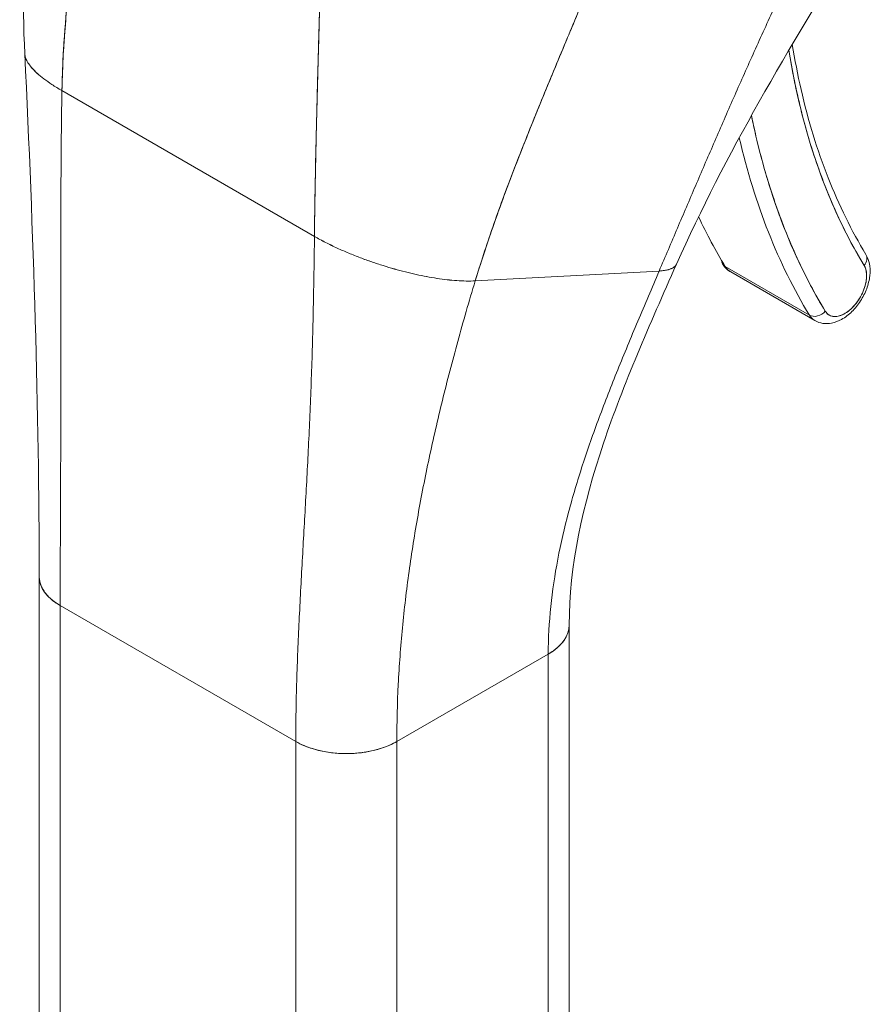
# Model space of a CAD drawing. Header units: inches. Extents: x 15 to 357, y 5 to 227.
# Tile 91 of 107: x 341.26 to 342.29, y 118 to 119.2. Entities that reach past the tile are written whole.
import ezdxf

# ---------------------------------------------------------------- set-up
doc = ezdxf.new("R2010")
doc.units = ezdxf.units.IN
doc.header["$LTSCALE"] = 22
doc.header["$MEASUREMENT"] = 0
doc.layers.add('Visible (ANSI)', color=7, linetype='Continuous', lineweight=5)

msp = doc.modelspace()

# ---------------------------------------------------------------- linework, layer by layer
at = {"layer": 'Visible (ANSI)'}
for p, q in [((341.3101, 119.1093), (341.6163, 118.9325)), ((341.6163, 118.9325), (341.3101, 119.1093)), ((342.2693, 118.921), (342.2693, 118.921)), ((341.8113, 118.8785), (342.0344, 118.8905)), ((342.0344, 118.8905), (341.8113, 118.8785)), ((342.2166, 118.837), (342.1146, 118.8959)), ((342.1146, 118.8959), (342.2166, 118.837)), ((342.1212, 118.8893), (342.2233, 118.8304)), ((341.2825, 117.9656), (341.2825, 118.5201)), ((341.3079, 118.001), (341.3079, 118.4848)), ((341.3079, 118.4848), (341.3079, 117.9303)), ((341.3079, 118.4848), (341.5937, 118.3198)), ((341.3079, 116.7516), (341.3079, 118.4848)), ((341.5937, 118.3198), (341.3079, 118.4848)), ((341.9253, 117.9067), (341.9253, 118.4609)), ((341.7162, 118.3198), (341.8999, 118.4258)), ((341.8999, 118.4258), (341.7162, 118.3198)), ((341.8999, 118.4258), (341.8999, 116.6927)), ((341.8999, 118.4258), (341.8999, 118.4258)), ((341.8999, 117.8713), (341.8999, 118.4258)), ((341.5937, 118.3198), (341.5937, 118.3198)), ((341.5937, 117.7653), (341.5937, 118.3198)), ((341.6141, 118.311), (341.6141, 118.311)), ((341.7162, 118.3198), (341.7162, 117.7653)), ((341.7162, 118.3198), (341.7162, 118.3198)), ((341.6345, 118.3065), (341.6345, 118.3065))]:
    msp.add_line(p, q, dxfattribs=at)
for centre, major_axis, ratio, start_param, end_param in [((343.1072, 119.8677), (-0.6568, -1.1377), 0.57735, 5.667162, 5.977114), ((343.1072, 119.8677), (-0.6944, -1.2027), 0.57735, 5.70543, 5.977114), ((343.097, 119.8736), (-0.7016, -1.2152), 0.57735, 5.730285, 5.977114), ((343.097, 119.8736), (-0.7016, -1.2152), 0.57735, 5.730285, 5.977114), ((342.9949, 119.9325), (-0.7016, -1.2152), 0.57735, 5.900672, 5.977114), ((342.1472, 118.9343), (0.026, 0.045), 0.57735, 5.360031, 5.360096), ((342.1472, 118.9343), (-0.026, -0.045), 0.57735, 2.218438, 2.218503), ((342.2728, 118.9031), (0.0123, 0.0075), 0.77855, 5.115206, 6.283185), ((342.2728, 118.9031), (0.0123, 0.0075), 0.77855, 5.115211, 6.283185), ((342.1236, 118.9066), (-0.0123, -0.0075), 0.77855, 5.868833, 6.686008), ((342.2595, 118.8695), (-0.0188, -0.0325), 0.57735, 5.977114, 9.118706), ((342.1472, 118.9343), (-0.026, -0.045), 0.57735, 5.977114, 6.283185), ((342.1472, 118.9343), (-0.026, -0.045), 0.57735, 5.977114, 6.283185), ((342.2492, 118.8754), (-0.026, -0.045), 0.57735, 2.205294, 2.20538), ((342.2492, 118.8754), (0.026, 0.045), 0.57735, 5.346886, 5.346973), ((342.2257, 118.8476), (-0.0123, -0.0075), 0.77855, 0.402822, 1.973619), ((342.2257, 118.8476), (0.0123, 0.0075), 0.77855, 3.544415, 5.115216), ((342.2492, 118.8754), (-0.026, -0.045), 0.57735, 5.977114, 6.283185), ((342.2492, 118.8754), (-0.026, -0.045), 0.57735, 5.977114, 6.283185), ((342.2492, 118.8754), (-0.026, -0.045), 0.57735, 0.936213, 0.936282), ((342.2492, 118.8754), (0.026, 0.045), 0.57735, 4.077806, 4.077875), ((341.3691, 118.5201), (-0.0866, 0), 0.57735, 6.283122, 7.068567), ((341.8387, 118.4612), (0.0866, 0), 0.57735, 5.497805, 6.283337), ((341.6549, 118.3551), (0.0866, 0), 0.57735, 3.927007, 5.497778)]:
    msp.add_ellipse(centre, major_axis=major_axis, ratio=ratio, start_param=start_param, end_param=end_param, dxfattribs=at)
for points in [[(341.265, 119.1538), (341.2588, 119.2812), (341.2673, 119.4128), (341.2705, 119.5442)], [(342.2717, 119.2908), (342.192, 119.1613), (342.1145, 119.0318), (342.0554, 118.8987)], [(341.2825, 118.5201), (341.2825, 118.7197), (341.2755, 118.9364), (341.265, 119.1538)], [(341.6163, 118.9325), (341.6207, 118.9299), (341.6298, 118.925), (341.6438, 118.9182), (341.6579, 118.9121), (341.672, 118.9065), (341.686, 118.9014), (341.6997, 118.8969), (341.7133, 118.8929), (341.7266, 118.8893), (341.7397, 118.8862), (341.7525, 118.8836), (341.765, 118.8815), (341.7772, 118.8798), (341.789, 118.8787), (341.8005, 118.8782), (341.8078, 118.8783), (341.8113, 118.8785)]]:
    msp.add_open_spline(points, degree=3, dxfattribs=at)
for points, knots in [([(341.3101, 119.1093), (341.3105, 119.1321), (341.3116, 119.1559), (341.3135, 119.1804), (341.3153, 119.205), (341.3177, 119.2303), (341.3207, 119.2562), (341.3236, 119.2821), (341.3271, 119.3087), (341.3308, 119.3356), (341.3346, 119.3624), (341.3387, 119.3896), (341.3429, 119.4171)], [0, 0, 0, 0, 0.250198, 0.250198, 0.250198, 0.500396, 0.500396, 0.500396, 0.750593, 0.750593, 0.750593, 1, 1, 1, 1]), ([(341.3429, 119.4171), (341.34, 119.3984), (341.3372, 119.3797), (341.3345, 119.3612), (341.3312, 119.3387), (341.3281, 119.3164), (341.3253, 119.2945), (341.3225, 119.2726), (341.32, 119.251), (341.3178, 119.2298), (341.3157, 119.2087), (341.3139, 119.188), (341.3126, 119.1679), (341.3113, 119.1478), (341.3104, 119.1282), (341.3101, 119.1093)], [0, 0, 0, 0, 0.170255, 0.170255, 0.170255, 0.377691, 0.377691, 0.377691, 0.585128, 0.585128, 0.585128, 0.792564, 0.792564, 0.792564, 1, 1, 1, 1]), ([(342.0344, 118.8905), (342.0419, 118.908), (342.0492, 118.9252), (342.0565, 118.9424), (342.0638, 118.9595), (342.0711, 118.9765), (342.0784, 118.9936), (342.0857, 119.0107), (342.093, 119.0277), (342.1005, 119.0449), (342.1079, 119.0621), (342.1154, 119.0794), (342.1231, 119.0969), (342.1308, 119.1144), (342.1387, 119.1321), (342.1467, 119.15), (342.1548, 119.1679), (342.163, 119.186), (342.1715, 119.2044), (342.1801, 119.2227), (342.1888, 119.2413), (342.1979, 119.2602), (342.2069, 119.279), (342.2162, 119.2981), (342.2258, 119.3173)], [0, 0, 0, 0, 0.125006, 0.125006, 0.125006, 0.250011, 0.250011, 0.250011, 0.375017, 0.375017, 0.375017, 0.500022, 0.500022, 0.500022, 0.625028, 0.625028, 0.625028, 0.750033, 0.750033, 0.750033, 0.875039, 0.875039, 0.875039, 1, 1, 1, 1]), ([(342.2258, 119.3173), (342.2162, 119.2981), (342.2069, 119.279), (342.1979, 119.2601), (342.1888, 119.2413), (342.18, 119.2227), (342.1715, 119.2044), (342.163, 119.186), (342.1548, 119.1679), (342.1467, 119.15), (342.1387, 119.1321), (342.1308, 119.1144), (342.1231, 119.0969), (342.1154, 119.0794), (342.1079, 119.0621), (342.1005, 119.0449), (342.093, 119.0277), (342.0857, 119.0107), (342.0784, 118.9936), (342.0711, 118.9765), (342.0638, 118.9595), (342.0565, 118.9424), (342.0492, 118.9252), (342.0419, 118.908), (342.0344, 118.8905)], [0, 0, 0, 0, 0.124999, 0.124999, 0.124999, 0.25, 0.25, 0.25, 0.375, 0.375, 0.375, 0.5, 0.5, 0.5, 0.625, 0.625, 0.625, 0.75, 0.75, 0.75, 0.875, 0.875, 0.875, 1, 1, 1, 1]), ([(341.8113, 118.8785), (341.8177, 118.8996), (341.8248, 118.9213), (341.8325, 118.9434), (341.8402, 118.9655), (341.8485, 118.9881), (341.8573, 119.011), (341.8661, 119.0338), (341.8753, 119.057), (341.8847, 119.0803), (341.8942, 119.1036), (341.9039, 119.1271), (341.9137, 119.1506), (341.9235, 119.1742), (341.9334, 119.1978), (341.9432, 119.2214), (341.953, 119.2451), (341.9627, 119.2687), (341.9721, 119.2924), (341.9723, 119.2928), (341.9725, 119.2932), (341.9726, 119.2936)], [0, 0, 0, 0, 0.166185, 0.166185, 0.166185, 0.332369, 0.332369, 0.332369, 0.498554, 0.498554, 0.498554, 0.664739, 0.664739, 0.664739, 0.830923, 0.830923, 0.830923, 0.997108, 0.997108, 0.997108, 1, 1, 1, 1]), ([(341.9726, 119.2936), (341.9656, 119.2758), (341.9583, 119.258), (341.951, 119.2402), (341.9437, 119.2224), (341.9363, 119.2047), (341.9289, 119.1869), (341.9215, 119.1691), (341.9141, 119.1514), (341.9067, 119.1337), (341.8994, 119.1161), (341.8921, 119.0984), (341.885, 119.0809), (341.8779, 119.0634), (341.8709, 119.0459), (341.8641, 119.0286), (341.8574, 119.0113), (341.8509, 118.9942), (341.8446, 118.9772), (341.8384, 118.9603), (341.8324, 118.9435), (341.8269, 118.927), (341.8213, 118.9106), (341.8161, 118.8944), (341.8113, 118.8785)], [0, 0, 0, 0, 0.125, 0.125, 0.125, 0.25, 0.25, 0.25, 0.375, 0.375, 0.375, 0.5, 0.5, 0.5, 0.625, 0.625, 0.625, 0.75, 0.75, 0.75, 0.875, 0.875, 0.875, 1, 1, 1, 1]), ([(341.6163, 118.9325), (341.6165, 118.9515), (341.6168, 118.9714), (341.6171, 118.9921), (341.6175, 119.0127), (341.618, 119.0342), (341.6185, 119.0563), (341.619, 119.0783), (341.6196, 119.101), (341.6202, 119.1242), (341.6209, 119.1474), (341.6215, 119.1711), (341.6222, 119.1952), (341.6227, 119.2149), (341.6232, 119.2349), (341.6236, 119.255)], [0, 0, 0, 0, 0.207436, 0.207436, 0.207436, 0.414872, 0.414872, 0.414872, 0.622309, 0.622309, 0.622309, 0.829745, 0.829745, 0.829745, 1, 1, 1, 1]), ([(341.6236, 119.255), (341.623, 119.2255), (341.6222, 119.1964), (341.6214, 119.1678), (341.6206, 119.1392), (341.6199, 119.1111), (341.6192, 119.0839), (341.6185, 119.0566), (341.6179, 119.0303), (341.6174, 119.0049), (341.6169, 118.9796), (341.6165, 118.9554), (341.6163, 118.9325)], [0, 0, 0, 0, 0.249407, 0.249407, 0.249407, 0.499604, 0.499604, 0.499604, 0.749802, 0.749802, 0.749802, 1, 1, 1, 1]), ([(342.1958, 119.1654), (342.1989, 119.1468), (342.2024, 119.1285), (342.2108, 119.0918), (342.2157, 119.0734), (342.2267, 119.0377), (342.2327, 119.0204), (342.2458, 118.987), (342.253, 118.9709), (342.2683, 118.9398), (342.2764, 118.9249), (342.2851, 118.9106)], [0.1704738, 0.1704738, 0.1704738, 0.1704738, 0.229402, 0.229402, 0.2918832, 0.2918832, 0.3543643, 0.3543643, 0.4168455, 0.4168455, 0.4793266, 0.4793266, 0.4793266, 0.4793266]), ([(341.265, 119.1538), (341.265, 119.1531), (341.2653, 119.1509), (341.2665, 119.147), (341.2695, 119.1419), (341.2739, 119.1363), (341.2799, 119.1303), (341.2878, 119.1238), (341.2976, 119.1168), (341.3056, 119.1118), (341.3101, 119.1093)], [0.4998157, 0.4998157, 0.4998157, 0.4998157, 0.5333333, 0.6, 0.6666667, 0.7333333, 0.8, 0.8666667, 0.9333333, 1, 1, 1, 1]), ([(341.3101, 119.1093), (341.3056, 119.1118), (341.3016, 119.1143), (341.2979, 119.1167), (341.2943, 119.1191), (341.291, 119.1215), (341.2881, 119.1237), (341.2851, 119.126), (341.2825, 119.1281), (341.2802, 119.1302), (341.2779, 119.1323), (341.2759, 119.1343), (341.2741, 119.1363), (341.2724, 119.1382), (341.2709, 119.14), (341.2697, 119.1418), (341.2685, 119.1436), (341.2675, 119.1453), (341.2668, 119.1469), (341.266, 119.1486), (341.2655, 119.1501), (341.2652, 119.1516), (341.2651, 119.1524), (341.265, 119.1531), (341.265, 119.1538)], [0, 0, 0, 0, 0.0666667, 0.0666667, 0.0666667, 0.1333333, 0.1333333, 0.1333333, 0.2, 0.2, 0.2, 0.2666667, 0.2666667, 0.2666667, 0.3333333, 0.3333333, 0.3333333, 0.4, 0.4, 0.4, 0.4666667, 0.4666667, 0.4666667, 0.5001843, 0.5001843, 0.5001843, 0.5001843]), ([(342.1916, 119.1583), (342.1956, 119.1339), (342.2004, 119.1102), (342.2061, 119.0873), (342.2119, 119.0636), (342.2187, 119.0407), (342.2264, 119.0186), (342.2341, 118.9965), (342.2427, 118.9753), (342.2521, 118.9551), (342.2615, 118.9348), (342.2718, 118.9156), (342.283, 118.8972)], [0.0078475, 0.0078475, 0.0078475, 0.0078475, 0.25, 0.25, 0.25, 0.5, 0.5, 0.5, 0.75, 0.75, 0.75, 1, 1, 1, 1]), ([(341.3079, 118.4848), (341.3079, 118.5094), (341.308, 118.5341), (341.3081, 118.5587), (341.3082, 118.5834), (341.3083, 118.6082), (341.3084, 118.633), (341.3085, 118.6578), (341.3086, 118.6827), (341.3087, 118.7078), (341.3088, 118.7328), (341.3088, 118.758), (341.3089, 118.7834), (341.3089, 118.8089), (341.3088, 118.8345), (341.3088, 118.8606), (341.3088, 118.8866), (341.3088, 118.913), (341.3088, 118.94), (341.3088, 118.9669), (341.3088, 118.9944), (341.309, 119.0225), (341.3092, 119.0507), (341.3095, 119.0795), (341.3101, 119.1093)], [0, 0, 0, 0, 0.125, 0.125, 0.125, 0.25, 0.25, 0.25, 0.375, 0.375, 0.375, 0.5, 0.5, 0.5, 0.625, 0.625, 0.625, 0.75, 0.75, 0.75, 0.875, 0.875, 0.875, 1, 1, 1, 1]), ([(341.3101, 119.1093), (341.3095, 119.0795), (341.3092, 119.0507), (341.309, 119.0225), (341.3088, 118.9944), (341.3088, 118.9669), (341.3088, 118.94), (341.3088, 118.913), (341.3088, 118.8866), (341.3088, 118.8606), (341.3088, 118.8345), (341.3089, 118.8089), (341.3089, 118.7834), (341.3088, 118.758), (341.3088, 118.7328), (341.3087, 118.7078), (341.3086, 118.6827), (341.3085, 118.6578), (341.3084, 118.633), (341.3083, 118.6082), (341.3082, 118.5834), (341.3081, 118.5587), (341.308, 118.5341), (341.3079, 118.5094), (341.3079, 118.4848)], [0, 0, 0, 0, 0.125, 0.125, 0.125, 0.25, 0.25, 0.25, 0.375, 0.375, 0.375, 0.5, 0.5, 0.5, 0.625, 0.625, 0.625, 0.75, 0.75, 0.75, 0.875, 0.875, 0.875, 1, 1, 1, 1]), ([(342.2359, 118.8417), (342.2235, 118.8621), (342.2121, 118.8836), (342.2018, 118.9061), (342.1914, 118.9287), (342.182, 118.9524), (342.1737, 118.9771), (342.1653, 119.0018), (342.158, 119.0275), (342.1518, 119.054), (342.1499, 119.0623), (342.1481, 119.0707), (342.1463, 119.0792)], [0, 0, 0, 0, 0.1666667, 0.1666667, 0.1666667, 0.3333333, 0.3333333, 0.3333333, 0.5, 0.5, 0.5, 0.5520224, 0.5520224, 0.5520224, 0.5520224]), ([(341.5937, 118.3198), (341.5937, 118.3444), (341.5941, 118.3688), (341.5948, 118.3932), (341.5955, 118.4175), (341.5966, 118.4418), (341.5977, 118.466), (341.5989, 118.4902), (341.6002, 118.5144), (341.6015, 118.5387), (341.6029, 118.563), (341.6043, 118.5874), (341.6056, 118.6121), (341.607, 118.6367), (341.6083, 118.6617), (341.6095, 118.687), (341.6107, 118.7123), (341.6117, 118.7381), (341.6127, 118.7645), (341.6136, 118.7909), (341.6143, 118.818), (341.6149, 118.8459), (341.6155, 118.8738), (341.616, 118.9026), (341.6163, 118.9325)], [0, 0, 0, 0, 0.125, 0.125, 0.125, 0.25, 0.25, 0.25, 0.375, 0.375, 0.375, 0.5, 0.5, 0.5, 0.625, 0.625, 0.625, 0.75, 0.75, 0.75, 0.875, 0.875, 0.875, 1, 1, 1, 1]), ([(341.6163, 118.9325), (341.616, 118.9026), (341.6155, 118.8738), (341.6149, 118.8459), (341.6143, 118.818), (341.6136, 118.7909), (341.6127, 118.7645), (341.6117, 118.7381), (341.6107, 118.7123), (341.6095, 118.687), (341.6083, 118.6617), (341.607, 118.6367), (341.6056, 118.6121), (341.6043, 118.5874), (341.6029, 118.563), (341.6015, 118.5387), (341.6002, 118.5144), (341.5989, 118.4902), (341.5977, 118.466), (341.5966, 118.4418), (341.5955, 118.4175), (341.5948, 118.3932), (341.5941, 118.3688), (341.5937, 118.3444), (341.5937, 118.3198)], [0, 0, 0, 0, 0.125, 0.125, 0.125, 0.25, 0.25, 0.25, 0.375, 0.375, 0.375, 0.5, 0.5, 0.5, 0.625, 0.625, 0.625, 0.75, 0.75, 0.75, 0.875, 0.875, 0.875, 1, 1, 1, 1]), ([(341.8113, 118.8785), (341.8078, 118.8783), (341.8041, 118.8783), (341.8004, 118.8783), (341.7967, 118.8784), (341.7928, 118.8786), (341.789, 118.8788), (341.7851, 118.8791), (341.7811, 118.8795), (341.7771, 118.8799), (341.7731, 118.8804), (341.769, 118.8809), (341.7649, 118.8816), (341.7608, 118.8822), (341.7566, 118.8829), (341.7524, 118.8837), (341.7482, 118.8845), (341.7439, 118.8854), (341.7396, 118.8863), (341.7353, 118.8873), (341.731, 118.8883), (341.7266, 118.8894), (341.7222, 118.8905), (341.7178, 118.8917), (341.7133, 118.8929), (341.7088, 118.8942), (341.7043, 118.8956), (341.6997, 118.897), (341.6951, 118.8984), (341.6906, 118.8999), (341.6859, 118.9015), (341.6813, 118.9031), (341.6766, 118.9048), (341.672, 118.9066), (341.6673, 118.9083), (341.6626, 118.9102), (341.6579, 118.9122), (341.6532, 118.9141), (341.6485, 118.9162), (341.6438, 118.9183), (341.6391, 118.9205), (341.6345, 118.9228), (341.6299, 118.9251), (341.6253, 118.9275), (341.6207, 118.9299), (341.6163, 118.9325)], [0, 0, 0, 0, 0.066667, 0.066667, 0.066667, 0.133333, 0.133333, 0.133333, 0.2, 0.2, 0.2, 0.266667, 0.266667, 0.266667, 0.333333, 0.333333, 0.333333, 0.4, 0.4, 0.4, 0.466667, 0.466667, 0.466667, 0.533333, 0.533333, 0.533333, 0.6, 0.6, 0.6, 0.666667, 0.666667, 0.666667, 0.733333, 0.733333, 0.733333, 0.8, 0.8, 0.8, 0.866667, 0.866667, 0.866667, 0.933333, 0.933333, 0.933333, 1, 1, 1, 1]), ([(342.2233, 118.8304), (342.2262, 118.8286), (342.2295, 118.8275), (342.2365, 118.8264), (342.2401, 118.8266), (342.2479, 118.8281), (342.2519, 118.8297), (342.2602, 118.8343), (342.2644, 118.8375), (342.2721, 118.8451), (342.2756, 118.8495), (342.2816, 118.8589), (342.2842, 118.8639), (342.288, 118.8742), (342.2893, 118.8795), (342.2905, 118.8901), (342.2903, 118.8955), (342.2883, 118.9041), (342.287, 118.9074), (342.2851, 118.9106)], [0.785398, 0.785398, 0.785398, 0.785398, 1.006416, 1.006416, 1.24873, 1.24873, 1.550601, 1.550601, 1.910813, 1.910813, 2.278457, 2.278457, 2.641048, 2.641048, 3.005949, 3.005949, 3.374276, 3.374276, 3.620919, 3.620919, 3.620919, 3.620919]), ([(342.0554, 118.8987), (342.0229, 118.8255), (341.9911, 118.7536), (341.9418, 118.6072), (341.9253, 118.5319), (341.9253, 118.4612)], [0, 0, 0, 0, 0.927516, 0.927516, 1.885965, 1.885965, 1.885965, 1.885965]), ([(342.0554, 118.8987), (342.0552, 118.8984), (342.055, 118.898), (342.0548, 118.8976), (342.0544, 118.8971), (342.054, 118.8966), (342.0535, 118.8961), (342.053, 118.8956), (342.0524, 118.8951), (342.0517, 118.8947), (342.0509, 118.8942), (342.0501, 118.8938), (342.0491, 118.8933), (342.0481, 118.8929), (342.0469, 118.8925), (342.0456, 118.8921), (342.0442, 118.8918), (342.0426, 118.8914), (342.0408, 118.8911), (342.039, 118.8909), (342.0369, 118.8906), (342.0344, 118.8905)], [0.5799809, 0.5799809, 0.5799809, 0.5799809, 0.625, 0.625, 0.625, 0.6875, 0.6875, 0.6875, 0.75, 0.75, 0.75, 0.8125, 0.8125, 0.8125, 0.875, 0.875, 0.875, 0.9375, 0.9375, 0.9375, 1, 1, 1, 1]), ([(342.0344, 118.8905), (342.0369, 118.8906), (342.0411, 118.8911), (342.0458, 118.8921), (342.0493, 118.8933), (342.0518, 118.8947), (342.0536, 118.8961), (342.0547, 118.8975), (342.0552, 118.8984), (342.0554, 118.8987)], [0, 0, 0, 0, 0.0625, 0.125, 0.1875, 0.25, 0.3125, 0.375, 0.4200191, 0.4200191, 0.4200191, 0.4200191]), ([(342.1113, 118.8991), (342.1118, 118.8983), (342.1123, 118.8975), (342.1134, 118.896), (342.114, 118.8953), (342.1152, 118.8939), (342.1159, 118.8933), (342.1173, 118.892), (342.118, 118.8914), (342.1196, 118.8903), (342.1204, 118.8898), (342.1212, 118.8893)], [0.4793266, 0.4793266, 0.4793266, 0.4793266, 0.5405409, 0.5405409, 0.6017552, 0.6017552, 0.6629695, 0.6629695, 0.7241839, 0.7241839, 0.7853982, 0.7853982, 0.7853982, 0.7853982]), ([(342.283, 118.8972), (342.2841, 118.8954), (342.2849, 118.8934), (342.2854, 118.8911), (342.2859, 118.8888), (342.2861, 118.8862), (342.286, 118.8834), (342.2859, 118.8807), (342.2855, 118.8778), (342.2848, 118.8749), (342.2841, 118.8719), (342.2831, 118.8689), (342.2818, 118.8659), (342.2806, 118.8629), (342.2791, 118.86), (342.2774, 118.8572), (342.2757, 118.8544), (342.2738, 118.8518), (342.2717, 118.8493), (342.2696, 118.8469), (342.2674, 118.8447), (342.2652, 118.8428), (342.2629, 118.841), (342.2606, 118.8394), (342.2583, 118.8382), (342.256, 118.8369), (342.2537, 118.8361), (342.2514, 118.8356), (342.2492, 118.8352), (342.2471, 118.8351), (342.2452, 118.8354), (342.2432, 118.8357), (342.2414, 118.8364), (342.2399, 118.8375), (342.2383, 118.8385), (342.237, 118.84), (342.2359, 118.8417)], [0, 0, 0, 0, 0.083333, 0.083333, 0.083333, 0.166667, 0.166667, 0.166667, 0.25, 0.25, 0.25, 0.333333, 0.333333, 0.333333, 0.416667, 0.416667, 0.416667, 0.5, 0.5, 0.5, 0.583333, 0.583333, 0.583333, 0.666667, 0.666667, 0.666667, 0.75, 0.75, 0.75, 0.833333, 0.833333, 0.833333, 0.916667, 0.916667, 0.916667, 1, 1, 1, 1]), ([(341.8999, 118.4258), (341.8999, 118.4451), (341.901, 118.4643), (341.9029, 118.4835), (341.9049, 118.5027), (341.9078, 118.5218), (341.9114, 118.5409), (341.9151, 118.56), (341.9195, 118.5791), (341.9246, 118.5981), (341.9296, 118.6171), (341.9353, 118.6362), (341.9415, 118.6552), (341.9477, 118.6743), (341.9544, 118.6934), (341.9616, 118.7126), (341.9687, 118.7317), (341.9763, 118.751), (341.9841, 118.7705), (341.992, 118.79), (342.0001, 118.8096), (342.0085, 118.8296), (342.017, 118.8496), (342.0256, 118.8698), (342.0344, 118.8905)], [0, 0, 0, 0, 0.125, 0.125, 0.125, 0.25, 0.25, 0.25, 0.375, 0.375, 0.375, 0.5, 0.5, 0.5, 0.625, 0.625, 0.625, 0.75, 0.75, 0.75, 0.875, 0.875, 0.875, 1, 1, 1, 1]), ([(342.0344, 118.8905), (342.0256, 118.8698), (342.017, 118.8496), (342.0085, 118.8296), (342.0001, 118.8096), (341.992, 118.79), (341.9841, 118.7705), (341.9763, 118.751), (341.9687, 118.7317), (341.9616, 118.7126), (341.9544, 118.6934), (341.9477, 118.6743), (341.9415, 118.6552), (341.9353, 118.6362), (341.9296, 118.6171), (341.9246, 118.5981), (341.9195, 118.5791), (341.9151, 118.56), (341.9114, 118.5409), (341.9078, 118.5218), (341.9049, 118.5027), (341.9029, 118.4835), (341.901, 118.4643), (341.8999, 118.4451), (341.8999, 118.4258)], [0, 0, 0, 0, 0.125, 0.125, 0.125, 0.25, 0.25, 0.25, 0.375, 0.375, 0.375, 0.5, 0.5, 0.5, 0.625, 0.625, 0.625, 0.75, 0.75, 0.75, 0.875, 0.875, 0.875, 1, 1, 1, 1]), ([(341.7162, 118.3198), (341.7162, 118.3429), (341.7168, 118.366), (341.7179, 118.389), (341.7191, 118.4119), (341.7208, 118.4348), (341.723, 118.4576), (341.7252, 118.4804), (341.7279, 118.5032), (341.731, 118.526), (341.7342, 118.5488), (341.7378, 118.5716), (341.7419, 118.5945), (341.746, 118.6174), (341.7505, 118.6404), (341.7554, 118.6635), (341.7604, 118.6867), (341.7657, 118.71), (341.7715, 118.7335), (341.7773, 118.7571), (341.7835, 118.7808), (341.7901, 118.805), (341.7967, 118.8291), (341.8038, 118.8536), (341.8113, 118.8785)], [0, 0, 0, 0, 0.125, 0.125, 0.125, 0.25, 0.25, 0.25, 0.375, 0.375, 0.375, 0.5, 0.5, 0.5, 0.625, 0.625, 0.625, 0.75, 0.75, 0.75, 0.875, 0.875, 0.875, 1, 1, 1, 1]), ([(341.8113, 118.8785), (341.8038, 118.8536), (341.7967, 118.8291), (341.7901, 118.805), (341.7835, 118.7808), (341.7773, 118.7571), (341.7715, 118.7335), (341.7657, 118.71), (341.7604, 118.6867), (341.7554, 118.6635), (341.7505, 118.6404), (341.746, 118.6174), (341.7419, 118.5945), (341.7378, 118.5716), (341.7342, 118.5488), (341.731, 118.526), (341.7279, 118.5032), (341.7252, 118.4804), (341.723, 118.4576), (341.7208, 118.4348), (341.7191, 118.4119), (341.7179, 118.389), (341.7168, 118.366), (341.7162, 118.3429), (341.7162, 118.3198)], [0, 0, 0, 0, 0.125, 0.125, 0.125, 0.25, 0.25, 0.25, 0.375, 0.375, 0.375, 0.5, 0.5, 0.5, 0.625, 0.625, 0.625, 0.75, 0.75, 0.75, 0.875, 0.875, 0.875, 1, 1, 1, 1]), ([(341.3079, 118.4848), (341.3045, 118.4867), (341.3017, 118.4887), (341.2992, 118.4906), (341.2967, 118.4926), (341.2946, 118.4945), (341.2929, 118.4964), (341.2911, 118.4983), (341.2896, 118.5002), (341.2884, 118.502), (341.2872, 118.5038), (341.2862, 118.5056), (341.2854, 118.5073), (341.2846, 118.509), (341.284, 118.5107), (341.2836, 118.5123), (341.2831, 118.5139), (341.2829, 118.5154), (341.2827, 118.5169), (341.2826, 118.518), (341.2825, 118.5191), (341.2825, 118.5201)], [0, 0, 0, 0, 0.0666667, 0.0666667, 0.0666667, 0.1333333, 0.1333333, 0.1333333, 0.2, 0.2, 0.2, 0.2666667, 0.2666667, 0.2666667, 0.3333333, 0.3333333, 0.3333333, 0.4, 0.4, 0.4, 0.4484647, 0.4484647, 0.4484647, 0.4484647]), ([(341.9253, 118.4612), (341.9253, 118.4601), (341.9252, 118.4589), (341.9251, 118.4578), (341.9249, 118.4564), (341.9247, 118.4551), (341.9243, 118.4537), (341.924, 118.4524), (341.9235, 118.4511), (341.923, 118.4497), (341.9224, 118.4484), (341.9218, 118.4471), (341.9211, 118.4458), (341.9203, 118.4445), (341.9195, 118.4432), (341.9185, 118.4419), (341.9176, 118.4405), (341.9165, 118.4392), (341.9153, 118.4379), (341.9141, 118.4366), (341.9127, 118.4352), (341.9112, 118.4339), (341.9097, 118.4326), (341.908, 118.4312), (341.9062, 118.4299), (341.9043, 118.4285), (341.9022, 118.4272), (341.8999, 118.4258)], [0.4496475, 0.4496475, 0.4496475, 0.4496475, 0.5, 0.5, 0.5, 0.5625, 0.5625, 0.5625, 0.625, 0.625, 0.625, 0.6875, 0.6875, 0.6875, 0.75, 0.75, 0.75, 0.8125, 0.8125, 0.8125, 0.875, 0.875, 0.875, 0.9375, 0.9375, 0.9375, 1, 1, 1, 1]), ([(341.7162, 118.3198), (341.7136, 118.3183), (341.7109, 118.3169), (341.7083, 118.3158), (341.7057, 118.3146), (341.7031, 118.3135), (341.7006, 118.3126), (341.698, 118.3117), (341.6955, 118.3109), (341.693, 118.3102), (341.6906, 118.3095), (341.6881, 118.3089), (341.6857, 118.3084), (341.6833, 118.3079), (341.6809, 118.3074), (341.6786, 118.307), (341.6762, 118.3066), (341.6738, 118.3063), (341.6715, 118.306), (341.6691, 118.3058), (341.6667, 118.3056), (341.6643, 118.3054), (341.6619, 118.3053), (341.6595, 118.3052), (341.657, 118.3051), (341.6545, 118.3051), (341.652, 118.3051), (341.6493, 118.3052), (341.6467, 118.3053), (341.644, 118.3055), (341.6413, 118.3057), (341.6385, 118.306), (341.6356, 118.3063), (341.6327, 118.3068), (341.6297, 118.3073), (341.6267, 118.3078), (341.6235, 118.3085), (341.6204, 118.3092), (341.6171, 118.3101), (341.6138, 118.3111), (341.6105, 118.3121), (341.6072, 118.3133), (341.6038, 118.3148), (341.6004, 118.3162), (341.597, 118.3178), (341.5937, 118.3198)], [0, 0, 0, 0, 0.066667, 0.066667, 0.066667, 0.133333, 0.133333, 0.133333, 0.2, 0.2, 0.2, 0.266667, 0.266667, 0.266667, 0.333333, 0.333333, 0.333333, 0.4, 0.4, 0.4, 0.466667, 0.466667, 0.466667, 0.533333, 0.533333, 0.533333, 0.6, 0.6, 0.6, 0.666667, 0.666667, 0.666667, 0.733333, 0.733333, 0.733333, 0.8, 0.8, 0.8, 0.866667, 0.866667, 0.866667, 0.933333, 0.933333, 0.933333, 1, 1, 1, 1])]:
    msp.add_open_spline(points, degree=3, knots=knots, dxfattribs=at)

doc.saveas('drawing.dxf')
